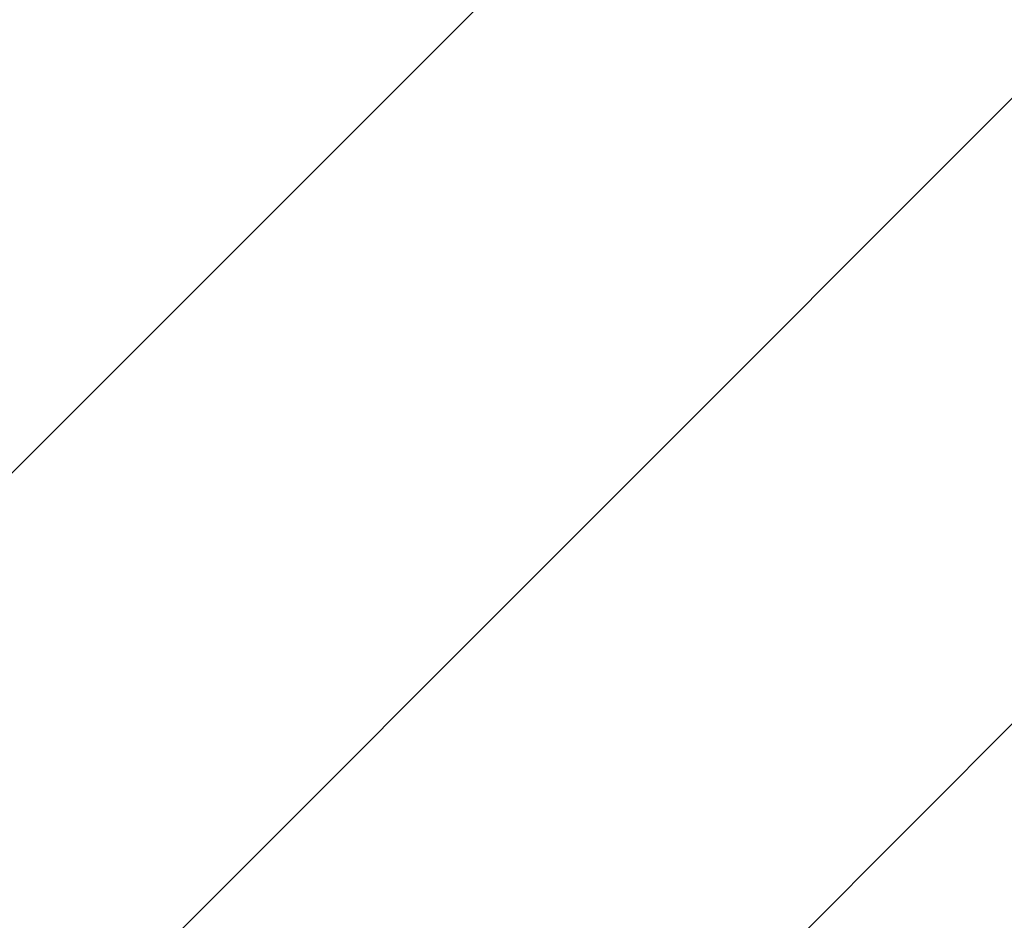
# Model space of a CAD drawing. Header units: millimetres. Extents: x 16156 to 91527, y 4646 to 113494.
# Tile 210 of 256: x 36156 to 36824, y 67725 to 68336. Entities that reach past the tile are written whole.
import ezdxf

# ---------------------------------------------------------------- set-up
doc = ezdxf.new("R2010")
doc.units = ezdxf.units.MM
doc.linetypes.add('ARC Demolished', pattern=[7.14375, 4.7625, -2.38125])
doc.layers.add('A--L82__LosseGebruikersInvent', color=1, linetype='ARC Demolished', lineweight=9)
pattern_1 = [(135, (67715.44, -36801.75), (-212.132, -212.132), [])]

# ---------------------------------------------------------------- blocks, each defined once
blk = doc.blocks.new('73_FU_Keukentop - Type 1-V231-AB-Begane grond - slooptekening')
at = {"layer": 'A--L82__LosseGebruikersInvent'}
h = blk.add_hatch(dxfattribs=at)
h.set_pattern_fill('FP_63', color=256, style=0, pattern_type=2)
h.set_pattern_definition(pattern_1)
h.paths.add_polyline_path([(1430, -957.5), (1430, 957.5), (-1430, 957.5), (-1425.57, -957.5), (1417.57, -957.5)])
h = blk.add_hatch(dxfattribs=at)
h.set_pattern_fill('FP_63', color=256, style=0, pattern_type=2)
h.set_pattern_definition(pattern_1)
h.paths.add_polyline_path([(1430, -957.5), (1430, 957.5), (-1430, 957.5), (-1425.57, -957.5), (1417.57, -957.5)])

msp = doc.modelspace()

# ---------------------------------------------------------------- block references
at = {"layer": 'A--L82__LosseGebruikersInvent', "rotation": 269.9999999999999}
msp.add_blockref('73_FU_Keukentop - Type 1-V231-AB-Begane grond - slooptekening', (36801.75, 67715.44), dxfattribs=at)

doc.saveas('drawing.dxf')
